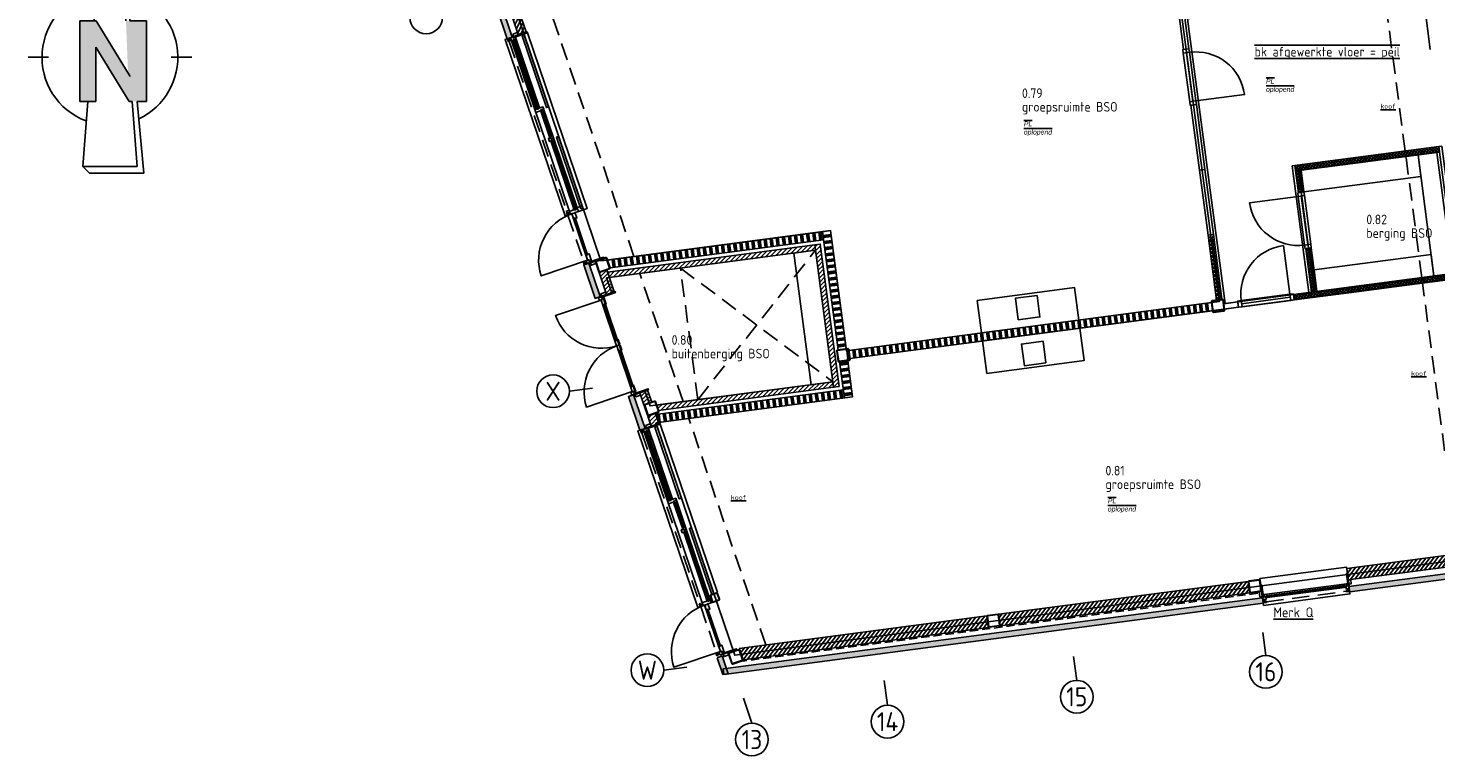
# Model space of a CAD drawing. Header units: millimetres. Extents: x -11937 to 214890, y -181324 to 108665.
# Tile 16 of 47: x 77626 to 103447, y -169839 to -156498. Entities that reach past the tile are written whole.
import ezdxf
from ezdxf.enums import TextEntityAlignment as Align
from ezdxf.xclip import XClip

# ---------------------------------------------------------------- set-up
doc = ezdxf.new("R2010")
doc.units = ezdxf.units.MM
doc.header["$LTSCALE"] = 100
doc.header["$XCLIPFRAME"] = 2
for name, pattern in [('082403 X-ref$0$DASHDOT2', [12.7, 6.35, -3.175, 0, -3.175]), ('082403 X-ref$0$DASHED', [0.75, 0.5, -0.25]), ('082403 X-ref$0$DASHED2', [9.525, 6.35, -3.175]), ('082403 X-ref$0$HIDDEN2', [4.7625, 3.175, -1.5875])]:
    doc.linetypes.add(name, pattern=pattern)
for name, color, linetype in [('082403 X-ref$0$Alg-Dun-Arc', 8, 'Continuous'), ('082403 X-ref$0$Alg-Dun-Az', 253, 'Continuous'), ('082403 X-ref$0$Beveilig-Alg-Az', 253, 'Continuous'), ('082403 X-ref$0$bib', 253, 'Continuous'), ('082403 X-ref$0$BiKoz-Draai-Az', 253, 'Continuous'), ('082403 X-ref$0$BiKoz-Hout-Az', 253, 'Continuous'), ('082403 X-ref$0$BiKoz-Hout-Drs', 253, 'Continuous'), ('082403 X-ref$0$BiWand-Alg-Arc', 8, 'Continuous'), ('082403 X-ref$0$BiWand-Syst-Drs', 253, 'Continuous'), ('082403 X-ref$0$BuKoz-Alum-Drs', 253, 'Continuous'), ('082403 X-ref$0$BuKoz-Glas-Drs', 253, 'Continuous'), ('082403 X-ref$0$BuWand-Alg-Arc', 253, 'Continuous'), ('082403 X-ref$0$BuWand-Bakst-Drs', 253, 'Continuous'), ('082403 X-ref$0$Construct-Beton-Drs', 253, 'Continuous'), ('082403 X-ref$0$Construct-Staal-Drs', 253, 'Continuous'), ('082403 X-ref$0$DakAfw-Alg-Az', 253, 'Continuous'), ('082403 X-ref$0$Daken-Alg-Txt', 8, 'Continuous'), ('082403 X-ref$0$DIM25', 8, 'Continuous'), ('082403 X-ref$0$Inricht-Alg-Az', 253, 'Continuous'), ('082403 X-ref$0$kozijn', 8, 'Continuous'), ('082403 X-ref$0$kozijn1', 8, 'Continuous'), ('082403 X-ref$0$MTXT25-1', 253, 'Continuous'), ('082403 X-ref$0$MTXT35-1', 253, 'Continuous'), ('082403 X-ref$0$nieuw uitzet', 253, 'Continuous'), ('082403 X-ref$0$Plafond-Hout-Drs', 8, 'Continuous'), ('082403 X-ref$0$Stramien-Alg-Az', 9, '082403 X-ref$0$DASHDOT2'), ('082403 X-ref$0$Stramien-Alg-Drs', 8, 'Continuous'), ('082403 X-ref$0$Stramien-Alg-Txt', 253, 'Continuous'), ('082403 X-ref$0$TXT18', 253, 'Continuous'), ('082403 X-ref$0$TXT35', 253, 'Continuous')]:
    doc.layers.add(name, color=color, linetype=linetype)
doc.layers.add('082403 X-ref$0$Opp trias', color=8, linetype='Continuous', plot=False)
doc.styles.add('082403 X-ref$0$BOS', font='isocp.shx')
doc.styles.add('082403 X-ref$0$BOS3', font='isocp.shx')
doc.styles.add('082403 X-ref$0$Standard', font='isocp.shx')
pattern_1 = [(97.5, (-6e-11, 6e-14), (-111.53755, -14.6842), []), (97.5, (6.2, 0.82), (-111.53755, -14.6842), []), (97.5, (12.39, 1.63), (-111.53755, -14.6842), []), (97.5, (18.59, 2.45), (-111.53755, -14.6842), []), (97.5, (24.79, 3.26), (-111.53755, -14.6842), []), (97.5, (30.98, 4.08), (-111.53755, -14.6842), []), (97.5, (37.18, 4.9), (-111.53755, -14.6842), [])]
pattern_2 = [(52.5, (49.437, 6.51), (-31.734134, 24.350457), []), (142.5, (49.437, 6.51), (-24.350457, -31.734134), [])]
pattern_3 = [(52.5, (0, 0), (-45.340143, 34.790716), [])]
pattern_4 = [(187.5, (-6e-11, 6e-14), (14.6842, -111.53755), []), (187.5, (-0.82, 6.2), (14.6842, -111.53755), []), (187.5, (-1.63, 12.39), (14.6842, -111.53755), []), (187.5, (-2.45, 18.59), (14.6842, -111.53755), []), (187.5, (-3.26, 24.79), (14.6842, -111.53755), []), (187.5, (-4.08, 30.98), (14.6842, -111.53755), []), (187.5, (-4.9, 37.18), (14.6842, -111.53755), [])]

# ---------------------------------------------------------------- blocks, each defined once
blk = doc.blocks.new('082403 X-ref$0$binkozdeur1034')
at = {"layer": '082403 X-ref$0$BiKoz-Draai-Az'}
blk.add_lwpolyline([(967, 0), (67, 0), (67, -900, 0.414214)], format="xyb", close=True, dxfattribs=at)
at = {"layer": '082403 X-ref$0$BiKoz-Hout-Az'}
blk.add_line((67, 57), (967, 57), dxfattribs=at)
blk.add_lwpolyline([(67, 0), (967, 0), (967, 114), (67, 114)], close=True, dxfattribs=at)
at = {"layer": '082403 X-ref$0$BiKoz-Hout-Drs'}
for points in [[(0, 0), (67, 0), (67, 114), (0, 114)], [(967, 0), (1034, 0), (1034, 114), (967, 114)]]:
    blk.add_lwpolyline(points, close=True, dxfattribs=at)
blk = doc.blocks.new('082403 X-ref$0$spoelblok1800x600')
at = {"layer": '082403 X-ref$0$Inricht-Alg-Az', "linetype": 'Continuous'}
blk.add_lwpolyline([(1800, 0), (1800, 600), (0, 600), (0, 0)], close=True, dxfattribs=at)
at = {"layer": '082403 X-ref$0$Inricht-Alg-Az', "linetype": 'Continuous', "ltscale": 0.5}
blk.add_lwpolyline([(700, 50), (1100, 50), (1100, 450), (700, 450)], close=True, dxfattribs=at)
blk = doc.blocks.new('082403 X-ref$0$deur1900')
at = {"layer": '082403 X-ref$0$BiKoz-Draai-Az'}
for points in [[(948, 243), (65, 243), (65, 1126, -0.414214)], [(952, 243), (1835, 243), (1835, 1126, 0.414214)]]:
    blk.add_lwpolyline(points, format="xyb", close=True, dxfattribs=at)
at = {"layer": '082403 X-ref$0$BiWand-Alg-Arc'}
for p, q in [((948, 243), (948, 243)), ((952, 243), (952, 243))]:
    blk.add_line(p, q, dxfattribs=at)
at = {"layer": '082403 X-ref$0$kozijn'}
for points in [[(-1, 210), (-46, 210), (-46, 120), (-1, 120)], [(1901, 210), (1946, 210), (1946, 120), (1901, 120)]]:
    blk.add_lwpolyline(points, close=True, dxfattribs=at)
at = {"layer": '082403 X-ref$0$kozijn', "color": 9}
for points in [[(155, 236), (858, 236), (858, 211), (155, 211)], [(1745, 236), (1042, 236), (1042, 211), (1745, 211)]]:
    blk.add_lwpolyline(points, close=True, dxfattribs=at)
at = {"layer": '082403 X-ref$0$kozijn1'}
for points in [[(47, 181), (18, 181), (18, 211), (18, 211), (18, 230), (8, 230), (8, 273), (62, 273), (62, 233), (47, 233)], [(1853, 181), (1882, 181), (1882, 211), (1882, 211), (1882, 230), (1892, 230), (1892, 273), (1838, 273), (1838, 233), (1853, 233)], [(0, 228), (18, 228), (18, -50), (0, -50)], [(48, 181), (165, 181), (165, 211), (155, 211), (155, 236), (165, 236), (165, 243), (65, 243), (65, 228), (48, 228)], [(939, 181), (848, 181), (848, 211), (858, 211), (858, 236), (848, 236), (848, 243), (948, 243), (948, 188), (939, 188)], [(961, 181), (1052, 181), (1052, 211), (1042, 211), (1042, 236), (1052, 236), (1052, 243), (952, 243), (952, 188), (961, 188)], [(1852, 181), (1735, 181), (1735, 211), (1745, 211), (1745, 236), (1735, 236), (1735, 243), (1835, 243), (1835, 228), (1852, 228)], [(1900, 228), (1882, 228), (1882, -50), (1900, -50)]]:
    blk.add_lwpolyline(points, close=True, dxfattribs=at)
blk = doc.blocks.new('082403 X-ref$0$kolom220x220')
at = {"layer": '082403 X-ref$0$Construct-Staal-Drs'}
for points in [[(15, -110), (205, -110, 0.414214), (220, -95), (220, 95, 0.414214), (205, 110), (15, 110, 0.414214), (0, 95), (0, -95, 0.414214)], [(15, -100), (205, -100, 0.414214), (210, -95), (210, 95, 0.414214), (205, 100), (15, 100, 0.414214), (10, 95), (10, -95, 0.414214)]]:
    blk.add_lwpolyline(points, format="xyb", close=True, dxfattribs=at)
blk = doc.blocks.new('082403 X-ref$0$noordpijl 3')
at = {"layer": '082403 X-ref$0$Alg-Dun-Az'}
for p, q in [((-146, -1900), (0, 0)), ((0, 0), (180, -1900)), ((146, -1900), (0, 0)), ((-277, -1900), (-127, -1900)), ((-277, -2638), (-277, -1900)), ((-127, -1900), (185, -2409)), ((180, -1900), (333, -1900)), ((333, -1900), (333, -2638)), ((-129, -2141), (-129, -2638)), ((176, -2638), (-129, -2141)), ((-751, -2234), (-564, -2234)), ((562, -2234), (749, -2234)), ((-129, -2638), (-277, -2638)), ((-205, -2638), (-251, -3235)), ((203, -2638), (176, -2638)), ((249, -3235), (203, -2638)), ((249, -2638), (311, -3297)), ((333, -2638), (249, -2638)), ((-251, -3235), (249, -3235)), ((-189, -3297), (-251, -3235)), ((311, -3297), (-189, -3297))]:
    blk.add_line(p, q, dxfattribs=at)
for start, end in [(101.4591, 249.5213), (295.2122, 75.5532)]:
    blk.add_arc((-1, -2234), 623, start, end, dxfattribs=at)
for points in [[(-277, -2638), (-277, -1900), (-129, -2638), (-127, -1900)], [(-129, -2141), (176, -2638), (-127, -1900), (185, -2409)], [(333, -1900), (333, -2638), (146, -1900), (176, -2638)]]:
    blk.add_solid(points, dxfattribs=at)
blk = doc.blocks.new('082403 X-ref$0$ruimtenummer met m2_1')
at = {"layer": '082403 X-ref$0$MTXT25-1', "style": '082403 X-ref$0$BOS'}
blk.add_attdef('OPPERVLAKTE', (0, 498), '', height=250, dxfattribs=at)
at = {"layer": '082403 X-ref$0$MTXT35-1', "style": '082403 X-ref$0$BOS'}
for tag, p in [('RUIMTENUMMER', (-8, 1448)), ('RUIMTENAAM', (-8, 948))]:
    blk.add_attdef(tag, p, '', height=350, dxfattribs=at)
blk = doc.blocks.new('*U91')
at = {"layer": '082403 X-ref$0$Construct-Staal-Drs'}
for points in [[(55, 70), (-55, 70, 0.4142136), (-70, 55), (-70, -55, 0.4142136), (-55, -70), (55, -70, 0.4142136), (70, -55), (70, 55, 0.4142136)], [(55, 64.4), (-55, 64.4, 0.4142136), (-64.4, 55), (-64.4, -55, 0.4142136), (-55, -64.4), (55, -64.4, 0.4142136), (64.4, -55), (64.4, 55, 0.4142136)]]:
    blk.add_lwpolyline(points, format="xyb", close=True, dxfattribs=at)
blk = doc.blocks.new('082403 X-ref')
at = {"layer": '082403 X-ref$0$Alg-Dun-Arc'}
h = blk.add_hatch(color=8, dxfattribs=at)
h.paths.add_polyline_path([(55074, 7130), (52408, 6779), (52421, 6679), (55087, 7030)])
h.paths.add_polyline_path([(55248, 7152), (55074, 7130), (55087, 7030), (55261, 7053)])
at = {"layer": '082403 X-ref$0$BiWand-Alg-Arc'}
h = blk.add_hatch(dxfattribs=at)
h.set_pattern_fill('_USER', color=8, scale=40, angle=45, style=0, double=1, pattern_type=0)
h.set_pattern_definition(pattern_2)
h.paths.add_polyline_path([(54058, 14843), (51515, 14508), (51528, 14409), (54071, 14744)])
h = blk.add_hatch(dxfattribs=at)
h.set_pattern_fill('_USER', color=8, scale=40, angle=45, style=0, double=1, pattern_type=0)
h.set_pattern_definition(pattern_2)
h.paths.add_polyline_path([(51515, 14508), (51416, 14495), (51481, 13999), (51581, 14012)])
h = blk.add_hatch(dxfattribs=at)
h.set_pattern_fill('SWAND', color=8, style=0)
h.set_pattern_definition(pattern_1)
h.paths.add_polyline_path([(38807, 12764), (38856, 12620), (42770, 13135), (42750, 13284)])
h = blk.add_hatch(dxfattribs=at)
h.set_pattern_fill('SWAND', color=8, angle=97.5, style=0)
h.set_pattern_definition(pattern_4)
h.paths.add_polyline_path([(43184, 11137), (43035, 11117), (42750, 13284), (42899, 13303)])
h = blk.add_hatch(dxfattribs=at)
h.set_pattern_fill('_USER', color=8, scale=50, angle=33.75, style=0, double=1, pattern_type=0)
h.set_pattern_definition([(52.5, (41513.23, -19126.123), (-39.66767, 30.43807), []), (142.5, (41513.23, -19126.123), (-30.43807, -39.66767), [])])
h.paths.add_polyline_path([(49979, 12031), (50078, 12045), (49926, 13200), (49827, 13187)])
h = blk.add_hatch(dxfattribs=at)
h.set_pattern_fill('_USER', color=8, scale=40, angle=45, style=0, double=1, pattern_type=0)
h.set_pattern_definition(pattern_2)
h.paths.add_polyline_path([(51716, 12987), (51616, 12974), (51722, 12175), (51821, 12188)])
h = blk.add_hatch(dxfattribs=at)
h.set_pattern_fill('_USER', color=8, scale=40, angle=45, style=0, double=1, pattern_type=0)
h.set_pattern_definition([(52.5, (49381.33, 18637.593), (-31.73413, 24.35046), []), (142.5, (49381.33, 18637.593), (-24.35046, -31.73413), [])])
h.paths.add_polyline_path([(54268, 12410), (54255, 12509), (51392, 12132), (51405, 12033)])
h = blk.add_hatch(dxfattribs=at)
h.set_pattern_fill('SWAND', color=8, style=0)
h.set_pattern_definition(pattern_1)
h.paths.add_polyline_path([(49906, 11835), (49886, 11984), (43189, 11102), (43208, 10954)])
h = blk.add_hatch(dxfattribs=at)
h.set_pattern_fill('SWAND', color=8, angle=97.5, style=0)
h.set_pattern_definition(pattern_4)
h.paths.add_polyline_path([(43213, 10919), (43064, 10899), (43152, 10235), (43300, 10255)])
h = blk.add_hatch(dxfattribs=at)
h.set_pattern_fill('SWAND', color=8, style=0)
h.set_pattern_definition(pattern_1)
h.paths.add_polyline_path([(39694, 9931), (39744, 9786), (43152, 10235), (43132, 10384)])
blk.add_hatch(color=256, dxfattribs=at).paths.add_polyline_path([(41023, 5179), (40921, 5166), (40817, 5473), (40912, 5505)])
at = {"layer": '082403 X-ref$0$BuWand-Alg-Arc'}
for color, points in [(8, [(36851, 17467), (36756, 17435), (36965, 16819), (37060, 16852)]), (8, [(38466, 12708), (38372, 12676), (38581, 12061), (38675, 12093)]), (8, [(39286, 10294), (39191, 10262), (39400, 9646), (39495, 9678)]), (256, [(40929, 5267), (40942, 5168), (50835, 6471), (50822, 6570)])]:
    blk.add_hatch(color=color, dxfattribs=at).paths.add_polyline_path(points)
h = blk.add_hatch(dxfattribs=at)
h.set_pattern_fill('ANSI31', color=8, scale=18, style=0)
h.set_pattern_definition([(63.75, (0, 0), (-51.25628, 25.2768), [])])
h.paths.add_polyline_path([(37181, 17336), (37039, 17287), (37171, 16898), (37313, 16946)])
h = blk.add_hatch(dxfattribs=at)
h.set_pattern_fill('ANSI31', color=8, scale=18, style=0)
h.paths.add_polyline_path([(38808, 12543), (38841, 12446), (42623, 12944), (42610, 13043)])
h = blk.add_hatch(dxfattribs=at)
h.set_pattern_fill('ANSI31', color=8, scale=18, style=0)
h.paths.add_polyline_path([(42710, 13056), (42610, 13043), (42623, 12944), (42954, 10431), (43054, 10444)])
h = blk.add_hatch(dxfattribs=at)
h.set_pattern_fill('ANSI31', color=8, scale=18, style=0)
h.paths.add_polyline_path([(38652, 12535), (38794, 12583), (38931, 12180), (38789, 12132)])
h = blk.add_hatch(dxfattribs=at)
h.set_pattern_fill('ANSI31', color=8, scale=18, style=0)
h.set_pattern_definition([(45, (39399.98, 10112.42), (-40.411, 40.411), [])])
h.paths.add_polyline_path([(39475, 10112), (39617, 10161), (39542, 10381), (39400, 10332)])
h = blk.add_hatch(dxfattribs=at)
h.set_pattern_fill('ANSI31', color=8, scale=18, style=0)
h.paths.add_polyline_path([(39709, 10105), (39742, 10008), (42954, 10431), (42941, 10530)])
h = blk.add_hatch(dxfattribs=at)
h.set_pattern_fill('ANSI31', color=8, scale=18, style=0)
h.paths.add_polyline_path([(39608, 9718), (39751, 9766), (39687, 9952), (39545, 9904)])
h = blk.add_hatch(dxfattribs=at)
h.set_pattern_fill('ANSI31', color=8, scale=18, style=0)
h.set_pattern_definition(pattern_3)
h.paths.add_polyline_path([(52395, 6898), (52367, 7110), (54921, 7446), (54949, 7234)])
h = blk.add_hatch(dxfattribs=at)
h.set_pattern_fill('ANSI31', color=8, scale=18, style=0)
h.set_pattern_definition(pattern_3)
h.paths.add_polyline_path([(46010, 6057), (45982, 6270), (50559, 6872), (50587, 6660)])
h = blk.add_hatch(dxfattribs=at)
h.set_pattern_fill('ANSI31', color=256, scale=18, style=0)
h.set_pattern_definition(pattern_3)
h.paths.add_polyline_path([(45792, 6029), (45764, 6241), (41224, 5643), (41294, 5436)])
at = {"color": 8}
blk.add_line((40712, 6555), (40685, 6546), dxfattribs=at)
at = {"layer": '082403 X-ref$0$Beveilig-Alg-Az', "color": 8}
for p, q in [((38343, 13756), (38173, 13699)), ((38094, 13672), (38040, 13654))]:
    blk.add_line(p, q, dxfattribs=at)
at = {"layer": '082403 X-ref$0$BiKoz-Draai-Az', "color": 8}
blk.add_lwpolyline([(38154, 13614), (38443, 12762), (37591, 12473, -0.414214)], format="xyb", close=True, dxfattribs=at)
at = {"layer": '082403 X-ref$0$BiKoz-Draai-Az'}
blk.add_lwpolyline([(40589, 6439), (40879, 5587), (40026, 5298, -0.414214)], format="xyb", close=True, dxfattribs=at)
at = {"layer": '082403 X-ref$0$BiKoz-Hout-Drs', "color": 8}
for points in [[(49374, 16626), (49473, 16639), (49328, 17738), (49229, 17725)], [(50379, 11898), (50366, 11997), (50111, 11963), (50124, 11864)]]:
    blk.add_lwpolyline(points, close=True, dxfattribs=at)
for points in [[(49509, 15601), (49509, 15601), (49608, 15614), (49765, 14424), (49666, 14411), (49509, 15601)], [(49666, 14411), (49666, 14411), (49765, 14424), (49921, 13234), (49822, 13221), (49666, 14411)]]:
    blk.add_lwpolyline(points, dxfattribs=at)
at = {"layer": '082403 X-ref$0$BiWand-Syst-Drs', "color": 8}
for points in [[(38807, 12764), (38856, 12620), (42770, 13135), (42750, 13284)], [(43253, 10959), (49906, 11835), (49886, 11984), (43233, 11108)], [(39694, 9931), (39744, 9786), (43152, 10235), (43132, 10384)]]:
    blk.add_lwpolyline(points, close=True, dxfattribs=at)
at = {"layer": '082403 X-ref$0$BuKoz-Glas-Drs', "color": 8}
blk.add_lwpolyline([(52405, 6824), (52395, 6898), (52440, 6904), (52450, 6829)], close=True, dxfattribs=at)
at = {"layer": '082403 X-ref$0$BuWand-Bakst-Drs', "color": 8}
for p in [(39640, 9936), (39608, 9718)]:
    blk.add_line(p, (39545, 9904), dxfattribs=at)
for points in [[(37060, 16852), (36851, 17467), (36756, 17435), (36965, 16819)], [(37313, 16946), (37181, 17336), (37039, 17287), (37171, 16898)], [(42610, 13043), (38808, 12543), (38841, 12446), (42623, 12944)], [(43054, 10444), (42710, 13056), (42610, 13043), (42954, 10431)], [(38675, 12093), (38466, 12708), (38372, 12676), (38581, 12061)], [(38931, 12180), (38794, 12583), (38652, 12535), (38789, 12132)], [(39475, 10112), (39617, 10161), (39542, 10381), (39400, 10332)], [(42954, 10431), (39742, 10008), (39709, 10105), (42941, 10530)], [(39495, 9678), (39286, 10294), (39191, 10262), (39400, 9646)], [(39545, 9904), (39687, 9952), (39751, 9766), (39608, 9718)], [(52367, 7110), (54921, 7446), (54949, 7234), (52395, 6898)], [(52408, 6779), (55248, 7152), (55261, 7053), (52421, 6679)], [(45984, 6270), (50559, 6872), (50587, 6660), (46012, 6058)]]:
    blk.add_lwpolyline(points, close=True, dxfattribs=at)
at = {"layer": '082403 X-ref$0$BuWand-Bakst-Drs'}
for points in [[(50823, 6570), (40928, 5267), (40941, 5168), (50836, 6471)], [(41224, 5643), (45765, 6241), (45793, 6029), (41294, 5436)], [(41224, 5643), (45765, 6241), (45793, 6029), (41294, 5436)]]:
    blk.add_lwpolyline(points, close=True, dxfattribs=at)
at = {"layer": '082403 X-ref$0$Construct-Beton-Drs', "linetype": '082403 X-ref$0$DASHED', "ltscale": 3}
blk.add_line((50734, 6654), (41297, 5412), dxfattribs=at)
at = {"layer": '082403 X-ref$0$DakAfw-Alg-Az', "color": 8}
blk.add_line((53261, 21473), (53900, 16623), dxfattribs=at)
at = {"layer": '082403 X-ref$0$Daken-Alg-Txt', "color": 8}
for points in [[(43035, 11117), (43184, 11137), (42899, 13303), (42750, 13284), (43035, 11117)], [(43152, 10235), (43064, 10899), (43213, 10919), (43300, 10255)]]:
    blk.add_lwpolyline(points, close=True, dxfattribs=at)
at = {"layer": '082403 X-ref$0$DIM25', "color": 8, "linetype": '082403 X-ref$0$DASHED2', "ltscale": 0.01}
for p, q in [((36996, 16796), (37048, 16814)), ((38075, 13617), (38127, 13634)), ((38382, 12713), (38434, 12730)), ((39432, 9621), (39483, 9638)), ((52387, 6697), (52379, 6751)), ((40511, 6441), (40563, 6459)), ((50866, 6496), (50858, 6551))]:
    blk.add_line(p, q, dxfattribs=at)
at = {"layer": '082403 X-ref$0$DIM25', "linetype": '082403 X-ref$0$DASHED2', "ltscale": 0.01}
blk.add_line((40818, 5538), (40869, 5555), dxfattribs=at)
at = {"layer": '082403 X-ref$0$Inricht-Alg-Az', "color": 8}
for points in [[(53967, 12471), (54364, 12523), (54071, 14744), (53675, 14692)], [(53727, 14295), (53675, 14692), (51528, 14409), (51581, 14012)], [(42545, 10478), (42941, 10530), (42623, 12944), (42227, 12892)], [(53967, 12471), (53915, 12867), (51769, 12585), (51821, 12188)]]:
    blk.add_lwpolyline(points, close=True, dxfattribs=at)
at = {"layer": '082403 X-ref$0$Inricht-Alg-Az', "color": 8, "linetype": '082403 X-ref$0$HIDDEN2'}
for points in [[(40463, 10204), (42623, 12944)], [(40463, 10204), (40145, 12618)], [(40145, 12618), (42941, 10530)]]:
    blk.add_lwpolyline(points, dxfattribs=at)
at = {"layer": '082403 X-ref$0$kozijn', "color": 8, "linetype": '082403 X-ref$0$HIDDEN2'}
for p, q in [((37002, 16770), (38064, 13641)), ((38082, 13590), (38371, 12738)), ((39438, 9594), (40500, 6466)), ((50893, 6497), (52360, 6691))]:
    blk.add_line(p, q, dxfattribs=at)
at = {"layer": '082403 X-ref$0$kozijn', "color": 8}
for p, q in [((39773, 9755), (40822, 6666)), ((40748, 6493), (40710, 6480))]:
    blk.add_line(p, q, dxfattribs=at)
at = {"layer": '082403 X-ref$0$kozijn', "linetype": '082403 X-ref$0$HIDDEN2'}
blk.add_line((40517, 6415), (40807, 5562), dxfattribs=at)
at = {"layer": '082403 X-ref$0$kozijn', "color": 8}
for points in [[(37060, 16852), (36929, 16807), (38028, 13572), (38158, 13616)], [(37338, 16930), (38431, 13709), (38274, 13655)], [(39496, 9676), (39365, 9632), (40463, 6396), (40594, 6441)], [(50790, 6806), (50774, 6924), (52364, 7133), (52380, 7015)], [(50824, 6570), (50842, 6433), (52426, 6642), (52408, 6779)]]:
    blk.add_lwpolyline(points, dxfattribs=at)
for points in [[(37242, 16877), (37689, 15559), (37727, 15572), (37279, 16890)], [(38319, 13702), (37872, 15019), (37910, 15032), (38357, 13714)], [(38080, 13626), (38085, 13612), (38119, 13623), (38114, 13638)], [(38420, 12853), (38190, 13528), (38214, 13536), (38443, 12861)], [(38494, 12713), (38509, 12670), (38594, 12699), (38580, 12742)], [(39677, 9702), (40124, 8384), (40162, 8397), (39715, 9714)], [(40719, 6631), (40308, 7844), (40346, 7857), (40757, 6644)], [(40516, 6451), (40520, 6437), (40555, 6448), (40550, 6462)], [(50816, 6597), (50771, 6591), (50760, 6681), (50804, 6686)]]:
    blk.add_lwpolyline(points, close=True, dxfattribs=at)
at = {"layer": '082403 X-ref$0$kozijn'}
for points in [[(40855, 5678), (40626, 6353), (40650, 6361), (40879, 5686)], [(40930, 5538), (40945, 5495), (41030, 5524), (41015, 5567)]]:
    blk.add_lwpolyline(points, close=True, dxfattribs=at)
at = {"layer": '082403 X-ref$0$kozijn1', "color": 8}
for p, q in [((37046, 16784), (38108, 13656)), ((37503, 15532), (37074, 16794)), ((37561, 15552), (37133, 16814)), ((37803, 15043), (37648, 15498)), ((37744, 15023), (37590, 15478)), ((38198, 13686), (37769, 14949)), ((38257, 13706), (37828, 14969)), ((39481, 9609), (40544, 6481)), ((39938, 8357), (39510, 9619)), ((39997, 8377), (39569, 9639)), ((40180, 7848), (40025, 8303)), ((40238, 7868), (40084, 8323)), ((40634, 6511), (40205, 7773)), ((40692, 6531), (40264, 7794)), ((52317, 6824), (50899, 6637)), ((52326, 6763), (50907, 6576))]:
    blk.add_line(p, q, dxfattribs=at)
for points in [[(36975, 16818), (36993, 16766), (37012, 16773), (36994, 16824)], [(37001, 16806), (37005, 16791), (37040, 16803), (37035, 16817)], [(37119, 16856), (37119, 16856), (37072, 16840), (37069, 16849), (37028, 16836), (37046, 16784), (37081, 16796), (37078, 16806), (37101, 16814), (37104, 16805), (37133, 16814)], [(37069, 16858), (37075, 16841), (37338, 16930), (37332, 16947)], [(37071, 16907), (37085, 16864), (37170, 16893), (37156, 16936)], [(37078, 16806), (37513, 15525), (37536, 15533), (37101, 16814)], [(37636, 15536), (37623, 15573), (37533, 15542), (37536, 15533), (37513, 15525), (37509, 15534), (37474, 15522), (37492, 15471), (37591, 15505), (37586, 15519)], [(37636, 15535), (37648, 15498), (37620, 15489), (37617, 15498), (37593, 15490), (37596, 15480), (37590, 15478), (37583, 15498), (37597, 15503), (37591, 15520)], [(37593, 15490), (37754, 15016), (37778, 15024), (37617, 15498)], [(37816, 15005), (37828, 14969), (37800, 14959), (37796, 14968), (37773, 14960), (37776, 14951), (37741, 14939), (37724, 14990), (37761, 15003), (37766, 14989)], [(37815, 15006), (37803, 15043), (37774, 15033), (37778, 15024), (37754, 15016), (37751, 15025), (37744, 15023), (37751, 15003), (37765, 15008), (37771, 14991)], [(37773, 14960), (38208, 13679), (38231, 13687), (37796, 14968)], [(38257, 13706), (38274, 13655), (38212, 13634), (38216, 13625), (38209, 13623), (38206, 13632), (38125, 13605), (38108, 13656), (38204, 13689), (38208, 13679), (38231, 13687), (38228, 13697)], [(38055, 13638), (38072, 13587), (38091, 13593), (38074, 13644)], [(38216, 13622), (38246, 13537), (38217, 13527), (38214, 13536), (38190, 13528), (38193, 13519), (38187, 13516), (38155, 13611), (38207, 13629), (38210, 13620)], [(38361, 12734), (38379, 12683), (38398, 12690), (38380, 12741)], [(38392, 12708), (38387, 12722), (38421, 12734), (38426, 12720)], [(38506, 12768), (38468, 12880), (38440, 12870), (38443, 12861), (38420, 12853), (38416, 12862), (38410, 12860), (38442, 12765), (38456, 12770), (38462, 12753)], [(38506, 12768), (38516, 12740), (38487, 12731), (38487, 12731), (38469, 12725), (38473, 12715), (38432, 12701), (38415, 12752), (38452, 12765), (38457, 12751)], [(38478, 12708), (38472, 12725), (38735, 12815), (38740, 12798)], [(38478, 12708), (38472, 12725), (38735, 12815), (38740, 12798)], [(39411, 9642), (39428, 9591), (39447, 9598), (39430, 9649)], [(39436, 9630), (39441, 9616), (39475, 9628), (39470, 9642)], [(39554, 9680), (39554, 9680), (39508, 9665), (39505, 9674), (39464, 9660), (39481, 9609), (39517, 9621), (39513, 9631), (39537, 9639), (39540, 9629), (39569, 9639)], [(39505, 9683), (39510, 9666), (39773, 9755), (39767, 9772)], [(39506, 9732), (39521, 9689), (39606, 9718), (39592, 9761)], [(39513, 9631), (39948, 8349), (39972, 8357), (39537, 9639)], [(40071, 8361), (40059, 8397), (39969, 8367), (39972, 8357), (39948, 8349), (39945, 8359), (39910, 8347), (39927, 8296), (40027, 8330), (40022, 8344)], [(40071, 8360), (40084, 8323), (40055, 8313), (40052, 8323), (40029, 8315), (40032, 8305), (40025, 8303), (40018, 8323), (40032, 8328), (40027, 8345)], [(40029, 8315), (40190, 7841), (40213, 7849), (40052, 8323)], [(40251, 7830), (40264, 7793), (40235, 7784), (40232, 7793), (40208, 7785), (40212, 7776), (40177, 7764), (40159, 7815), (40197, 7828), (40202, 7813)], [(40251, 7831), (40239, 7868), (40210, 7858), (40213, 7849), (40190, 7841), (40186, 7850), (40180, 7848), (40187, 7828), (40201, 7832), (40206, 7816)], [(40208, 7785), (40643, 6504), (40667, 6512), (40232, 7793)], [(52410, 6789), (52392, 6787), (52362, 7013), (52380, 7015)], [(50819, 6580), (50837, 6582), (50807, 6808), (50790, 6806)], [(50897, 6582), (52335, 6771), (52331, 6796), (50893, 6606)], [(52356, 6829), (52318, 6824), (52322, 6794), (52331, 6796), (52335, 6771), (52325, 6770), (52326, 6763), (52347, 6766), (52345, 6780), (52362, 6783)], [(52357, 6829), (52386, 6833), (52390, 6803), (52390, 6803), (52392, 6785), (52402, 6786), (52408, 6743), (52354, 6736), (52349, 6776), (52364, 6778)], [(52393, 6705), (52378, 6703), (52373, 6739), (52388, 6741)], [(40490, 6463), (40508, 6411), (40527, 6418), (40509, 6469)], [(40692, 6531), (40710, 6480), (40648, 6459), (40651, 6450), (40645, 6447), (40642, 6457), (40561, 6429), (40544, 6481), (40640, 6513), (40643, 6504), (40667, 6512), (40664, 6521)], [(50860, 6632), (50831, 6628), (50835, 6599), (50835, 6599), (50837, 6580), (50828, 6579), (50833, 6536), (50887, 6543), (50882, 6583), (50867, 6581)], [(50894, 6488), (50840, 6480), (50838, 6500), (50891, 6507)], [(50857, 6503), (50872, 6505), (50867, 6540), (50853, 6539)], [(50861, 6632), (50899, 6637), (50903, 6608), (50893, 6606), (50897, 6582), (50906, 6583), (50907, 6576), (50886, 6573), (50884, 6588), (50867, 6586)], [(52361, 6681), (52415, 6688), (52412, 6708), (52359, 6701)], [(40652, 6447), (40681, 6361), (40653, 6352), (40650, 6361), (40626, 6353), (40629, 6343), (40623, 6341), (40590, 6436), (40643, 6454), (40646, 6445)]]:
    blk.add_lwpolyline(points, close=True, dxfattribs=at)
at = {"layer": '082403 X-ref$0$kozijn1'}
for points in [[(40942, 5593), (40904, 5705), (40876, 5695), (40879, 5686), (40855, 5678), (40852, 5687), (40845, 5685), (40878, 5590), (40892, 5595), (40897, 5578)], [(40797, 5559), (40815, 5508), (40833, 5515), (40816, 5566)], [(40827, 5533), (40822, 5547), (40856, 5559), (40861, 5545)], [(40942, 5593), (40951, 5565), (40923, 5555), (40923, 5555), (40905, 5549), (40908, 5540), (40868, 5526), (40850, 5577), (40888, 5590), (40893, 5576)], [(40913, 5533), (40907, 5550), (41170, 5639), (41176, 5622)], [(40913, 5533), (40907, 5550), (41170, 5639), (41176, 5622)]]:
    blk.add_lwpolyline(points, close=True, dxfattribs=at)
at = {"layer": '082403 X-ref$0$MTXT35-1'}
for p, q in [((40912, 5505), (40817, 5473)), ((40817, 5473), (40921, 5166)), ((40912, 5505), (41023, 5179)), ((40912, 5505), (41023, 5179)), ((41023, 5179), (40921, 5166))]:
    blk.add_line(p, q, dxfattribs=at)
at = {"layer": '082403 X-ref$0$nieuw uitzet', "color": 8}
blk.add_line((42941, 10530), (42623, 12944), dxfattribs=at)
for points in [[(51528, 14409), (54071, 14744), (54058, 14843), (51515, 14508)], [(51481, 13999), (51581, 14012), (51515, 14508), (51416, 14495)], [(51722, 12175), (51821, 12188), (51716, 12987), (51616, 12974)], [(51405, 12033), (54268, 12410), (54255, 12509), (51392, 12132)]]:
    blk.add_lwpolyline(points, close=True, dxfattribs=at)
for points in [[(51528, 14409), (51528, 14409), (51515, 14508), (52705, 14665), (52718, 14566), (51528, 14409)], [(49822, 13221), (49822, 13221), (49921, 13234), (50078, 12045), (49979, 12031), (49822, 13221)], [(52594, 12189), (52594, 12189), (52581, 12288), (53771, 12445), (53784, 12346), (52594, 12189)], [(51405, 12033), (51405, 12033), (51392, 12132), (52581, 12288), (52594, 12189), (51405, 12033)]]:
    blk.add_lwpolyline(points, dxfattribs=at)
at = {"layer": '082403 X-ref$0$Opp trias'}
for points in [[(49448, 17187), (53726, 17750), (53500, 19470), (57262, 19965), (57589, 17486), (57602, 17387), (57961, 14661), (60673, 15018), (60869, 13531), (56228, 12920), (56757, 8904), (56727, 8900), (56750, 8727), (55163, 8518), (55141, 8692), (54922, 8663), (54108, 14850), (51367, 14489), (51672, 12169), (50135, 11966)], [(38685, 12748), (42899, 13303), (43189, 11102), (50030, 12003), (50030, 12003), (50030, 12003), (49123, 18893), (49123, 18893), (49123, 18893), (37135, 17315)], [(51771, 12182), (54314, 12517), (54022, 14737), (51479, 14403)], [(38718, 12107), (38884, 12164), (38790, 12440), (42623, 12944), (42941, 10530), (39588, 10089), (39494, 10364), (39329, 10308)], [(39693, 9780), (43300, 10255), (43208, 10954), (51636, 12063), (51636, 12063), (54327, 12417), (54865, 8333), (55044, 8356), (55169, 7364), (41140, 5517)]]:
    blk.add_lwpolyline(points, close=True, dxfattribs=at)
at = {"layer": '082403 X-ref$0$Plafond-Hout-Drs', "color": 8, "linetype": '082403 X-ref$0$HIDDEN2'}
for p, q in [((53439, 14761), (53064, 17612)), ((39292, 12828), (37741, 17395)), ((53744, 12441), (53452, 14662)), ((40195, 10168), (39397, 12519)), ((54411, 7379), (53757, 12342)), ((41709, 5707), (40299, 9859))]:
    blk.add_line(p, q, dxfattribs=at)
at = {"layer": '082403 X-ref$0$Stramien-Alg-Az'}
for p, q in [((38108, 10358), (38529, 10413)), ((50829, 5933), (50884, 5515)), ((47356, 5495), (47414, 5058)), ((39838, 5245), (40259, 5300)), ((43884, 5057), (43944, 4601)), ((41301, 4732), (41456, 4274))]:
    blk.add_line(p, q, dxfattribs=at)
at = {"layer": '082403 X-ref$0$Stramien-Alg-Drs'}
for centre in [(35481, 17213), (37808, 10358), (39538, 5245), (50884, 5215), (47414, 4758), (43944, 4301), (41456, 3974)]:
    blk.add_circle(centre, 300, dxfattribs=at)
at = {"layer": '082403 X-ref$0$bib', "color": 8, "xscale": 2, "yscale": 2, "zscale": 2}
blk.add_blockref('082403 X-ref$0$noordpijl 3', (29682, 20949), dxfattribs=at)
at = {"layer": '082403 X-ref$0$bib', "color": 8}
for name, p, rotation in [('082403 X-ref$0$binkozdeur1034', (49608, 15614), 97.5000000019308), ('082403 X-ref$0$binkozdeur1034', (51468, 13998), 277.5000000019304), ('082403 X-ref$0$binkozdeur1034', (51390, 12146), 187.4999999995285), ('082403 X-ref$0$deur1900', (39511, 10370), 108.7499999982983), ('082403 X-ref$0$spoelblok1800x600', (47374, 12258), 187.499999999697), ('*U91', (40778, 6577), 18.74999999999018)]:
    blk.add_blockref(name, p, dxfattribs=dict(at, rotation=rotation))
ref = blk.add_blockref('082403 X-ref$0$ruimtenummer met m2_1', (46413, 15012), dxfattribs=dict(at, xscale=0.5, yscale=0.5, zscale=0.5))
ref.add_attrib('RUIMTENUMMER', '0.79', (46409, 15736), dxfattribs={"layer": '082403 X-ref$0$MTXT35-1', "height": 175, "style": '082403 X-ref$0$BOS'})
ref.add_attrib('RUIMTENAAM', 'groepsruimte BSO', (46409, 15486), dxfattribs={"layer": '082403 X-ref$0$MTXT35-1', "height": 175, "style": '082403 X-ref$0$BOS'})
ref = blk.add_blockref('082403 X-ref$0$ruimtenummer met m2_1', (52730, 12697), dxfattribs=dict(at, xscale=0.5, yscale=0.5, zscale=0.5))
ref.add_attrib('RUIMTENUMMER', '0.82', (52726, 13421), dxfattribs={"layer": '082403 X-ref$0$MTXT35-1', "height": 175, "style": '082403 X-ref$0$BOS'})
ref.add_attrib('RUIMTENAAM', 'berging BSO', (52726, 13171), dxfattribs={"layer": '082403 X-ref$0$MTXT35-1', "height": 175, "style": '082403 X-ref$0$BOS'})
ref = blk.add_blockref('082403 X-ref$0$ruimtenummer met m2_1', (39987, 10488), dxfattribs=dict(at, xscale=0.5, yscale=0.5, zscale=0.5))
ref.add_attrib('RUIMTENUMMER', '0.80', (39983, 11212), dxfattribs={"layer": '082403 X-ref$0$MTXT35-1', "height": 175, "style": '082403 X-ref$0$BOS'})
ref.add_attrib('RUIMTENAAM', 'buitenberging BSO', (39983, 10962), dxfattribs={"layer": '082403 X-ref$0$MTXT35-1', "height": 175, "style": '082403 X-ref$0$BOS'})
at = {"layer": '082403 X-ref$0$bib', "color": 8, "xscale": -1, "rotation": 7.499999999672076}
blk.add_blockref('082403 X-ref$0$spoelblok1800x600', (47550, 10920), dxfattribs=at)
at = {"layer": '082403 X-ref$0$bib', "color": 8}
ref = blk.add_blockref('082403 X-ref$0$ruimtenummer met m2_1', (47945, 8092), dxfattribs=dict(at, xscale=0.5, yscale=0.5, zscale=0.5))
ref.add_attrib('RUIMTENUMMER', '0.81', (47941, 8816), dxfattribs={"layer": '082403 X-ref$0$MTXT35-1', "height": 175, "style": '082403 X-ref$0$BOS'})
ref.add_attrib('RUIMTENAAM', 'groepsruimte BSO', (47941, 8566), dxfattribs={"layer": '082403 X-ref$0$MTXT35-1', "height": 175, "style": '082403 X-ref$0$BOS'})
at = {"layer": '082403 X-ref$0$BuKoz-Alum-Drs', "color": 8}
for p, rotation in [((38617, 12639), 18.74999999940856), ((49896, 11910), 7.500000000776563), ((43025, 11005), 7.500000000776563), ((39510, 10008), 18.74999999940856), ((50573, 6769), 7.500000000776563), ((45779, 6138), 7.500000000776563)]:
    blk.add_blockref('082403 X-ref$0$kolom220x220', p, dxfattribs=dict(at, rotation=rotation))
at = {"layer": '082403 X-ref$0$BuKoz-Alum-Drs', "rotation": 18.74999999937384}
blk.add_blockref('082403 X-ref$0$kolom220x220', (41055, 5456), dxfattribs=at)
at = {"layer": '082403 X-ref$0$Stramien-Alg-Txt', "style": '082403 X-ref$0$Standard'}
for s, p in [('X', (37808, 10358)), ('W', (39538, 5245)), ('16', (50884, 5215)), ('15', (47414, 4758)), ('14', (43944, 4301)), ('13', (41456, 3974))]:
    blk.add_text(s, height=350, dxfattribs=at).set_placement(p, align=Align.MIDDLE)
at = {"layer": '082403 X-ref$0$TXT18', "color": 8, "attachment_point": 1, "style": '082403 X-ref$0$BOS3'}
for s, insert, char_height, width in [('{\\fArial|b0|i1|c0|p34;\\OPL oplopend}', (50886, 16088), 90, 612.16), ('{\\Lkoof}', (52984, 15629), 90, 612.16), ('{\\fArial|b0|i1|c0|p34;\\OPL oplopend}', (46444, 15305), 90, 612.16), ('{\\Lkoof}', (53549, 10728), 90, 612.16), ('{\\Lkoof}', (41070, 8456), 90, 612.16), ('{\\fArial|b0|i1|c0|p34;\\OPL oplopend}', (47985, 8394), 90, 612.16), ('{\\LMerk Q}', (51021, 6396), 180, 2110.49)]:
    blk.add_mtext(s, dxfattribs=dict(at, insert=insert, char_height=char_height, width=width))
at = {"layer": '082403 X-ref$0$TXT35', "color": 8, "insert": (50677, 16671), "char_height": 175, "width": 2967.5, "attachment_point": 1, "style": '082403 X-ref$0$BOS3'}
blk.add_mtext('{\\L\\Obk afgewerkte vloer = peil}', dxfattribs=at)

msp = doc.modelspace()

# ---------------------------------------------------------------- block references
ref = msp.add_blockref('082403 X-ref', (49446, -173513))
XClip(ref).set_block_clipping_path([(-24555.726573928, -7811.8301967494), (165444.273426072, 82188.1698032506)])

doc.saveas('drawing.dxf')
